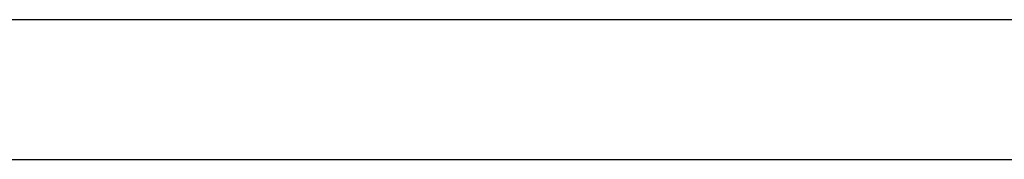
# Model space of a CAD drawing. Header units: millimetres. Extents: x -429 to 422, y -262 to 259.
# Tile 39 of 220: x -347.21 to -315.62, y 186.06 to 190.56. Entities that reach past the tile are written whole.
import ezdxf

# ---------------------------------------------------------------- set-up
doc = ezdxf.new("R2010")
doc.units = ezdxf.units.MM
doc.layers.add('Default', color=7, linetype='Continuous', true_color=0x000000)

msp = doc.modelspace()

# ---------------------------------------------------------------- linework, layer by layer
at = {"layer": 'Default'}
for p, q in [((-418.127, 190.565, 780.822), (411.873, 190.565, 780.822)), ((-418.127, 190.565, 873.822), (411.873, 190.565, 873.822))]:
    msp.add_line(p, q, dxfattribs=at)
for points in [[(-418.127, 186.065, 780.822), (-3.127, 186.065, 780.822), (411.873, 186.065, 780.822)], [(-418.127, 186.065, 873.822), (-3.127, 186.065, 873.822), (411.873, 186.065, 873.822)], [(-418.127, 186.065, 827.322), (-3.127, 186.065, 827.322), (411.873, 186.065, 827.322)]]:
    msp.add_open_spline(points, degree=2, dxfattribs=at)

doc.saveas('drawing.dxf')
